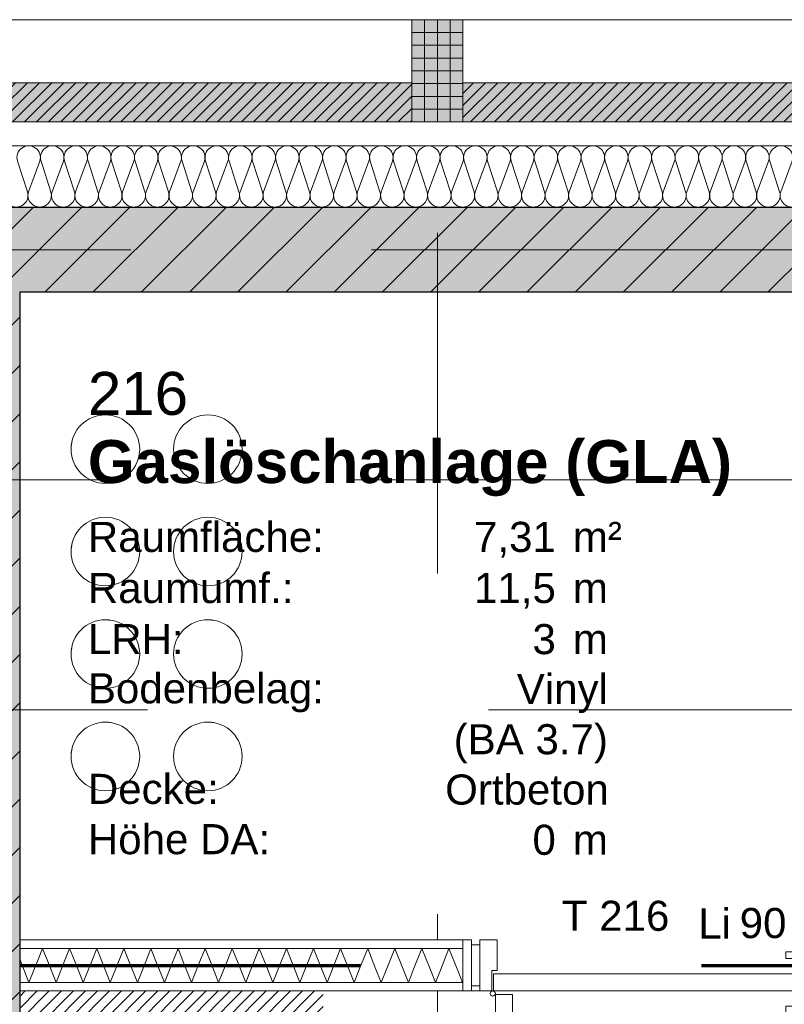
# Model space of a CAD drawing. Header units: metres. Extents: x -45 to 152, y -127 to 99.
# Tile 245 of 256: x -39.02 to -36.78, y -2.21 to 0.68. Entities that reach past the tile are written whole.
import ezdxf
from ezdxf.enums import TextEntityAlignment as Align

# ---------------------------------------------------------------- set-up
doc = ezdxf.new("R2010")
doc.units = ezdxf.units.M
doc.header["$PDMODE"] = 1
doc.header["$PDSIZE"] = -2
for name, pattern in [('Achsen 01', [5.291531, 3.175, -1.058062, 0.352704, -0.705764]), ('gestrichelt - 01', [2, 1, -1]), ('Raster 01', [2, 1, -1])]:
    doc.linetypes.add(name, pattern=pattern)
doc.layers.get('0').update_dxf_attribs({"lineweight": 25})
for name, color, linetype, lineweight in [('013_Beton und Stahlbetonarbeiten-330 Außenwände', 7, 'Continuous', 25), ('014_Fassadenarbeiten-330 Betonfertigteile vertikal', 7, 'Continuous', 9), ('014_Fassadenarbeiten-330 Filtermauerwerk 11.5cm', 7, 'Continuous', 9), ('027_Tischlerarbeiten-340 Innentüren', 7, 'Continuous', 9), ('031_Metallbauarbeiten-340 Innentüren _ Elemente', 7, 'Continuous', 9), ('039_Trockenbauarbeiten-340 Gipskarton', 7, 'Continuous', 9), ('_1.35m (3D)', 7, 'Continuous', 9), ('_GRU (2D)', 7, 'Continuous', 9), ('_OG 2 (2D)', 7, 'Continuous', 9), ('AV1-Brandschutzkonzept-Brandschutzkonzept', 7, 'Continuous', 5), ('AV1-Schnitt Achsen', 7, 'Achsen 01', 18), ('AV1-Stempel-Raumstempel', 7, 'Continuous', 9), ('Bemaßung-Bemaßung', 7, 'Continuous', 9), ('Keine', 7, 'Continuous', 9)]:
    doc.layers.add(name, color=color, linetype=linetype, lineweight=lineweight)
for name, color, linetype, lineweight, true_color in [('014_Fassadenarbeiten-000 Aufsicht Betonfertigteile', 7, 'Continuous', 9, 0xc0c0c0), ('014_Fassadenarbeiten-330 mineralische Dämmung', 7, 'Continuous', 9, 0x666666), ('039_Trockenbauarbeiten-340 Dämmung', 7, 'Continuous', 9, 0xc0c0c0), ('075_Raumlufttechnische Anlage-Lüftungsanlage', 7, 'Continuous', 18, 0x555555), ('AV1-Achsen', 1, 'Achsen 01', 18, 0xff0000), ('AV1-Raster', 7, 'Raster 01', 9, 0xa6a6a6), ('AV1-Stempel-Türnummern', 7, 'Continuous', 100, 0x02abea)]:
    doc.layers.add(name, color=color, linetype=linetype, lineweight=lineweight, true_color=true_color)
doc.layers.get('0').freeze()
doc.styles.add('Arial', font='arial.ttf')
doc.styles.add('Arial (bold)', font='arialbd.ttf')
doc.dimstyles.new('COE 50', dxfattribs={"dimtxt": 126.090495, "dimasz": 0.001414, "dimexe": 0.001, "dimexo": 0.01, "dimgap": 0.001, "dimtad": 1, "dimdec": 3, "dimtxsty": 'Arial', "dimblk": 'VW_SLASH-4', "dimblk1": 'VW_SLASH-4', "dimblk2": 'VW_SLASH-4', "dimcen": 0, "dimadec": 3, "dimazin": 0, "dimtfac": 0.8, "dimtdec": 3, "dimtix": 1, "dimtmove": 0, "dimatfit": 0, "dimldrblk": 'VW_SLASH-3', "dimfxl": 0.002, "dimfxlon": 1, "dimfrac": 2, "dimtolj": 1, "dimarcsym": 0})
pattern_1 = [(45, (0, 0), (0.01767767, -0.01767767), [])]

# ---------------------------------------------------------------- blocks, each defined once
blk = doc.blocks.new('Group-2')
at = {"layer": 'AV1-Raster'}
for p, q in [((-37.8, -22.95), (-37.8, 1.35)), ((1.35, -1.35), (-40.5, -1.35))]:
    blk.add_line(p, q, dxfattribs=at)
blk = doc.blocks.new('1.35m (3D)')
at = {"layer": 'AV1-Raster', "color": 7}
blk.add_blockref('Group-2', (0, 0), dxfattribs=at)
blk = doc.blocks.new('Group-149')
at = {"color": 255, "linetype": 'Continuous', "lineweight": 5}
blk.add_wipeout([(-39.025, -2.0503), (-37.725, -2.0503), (-37.725, -2.1503), (-39.025, -2.1503)], dxfattribs=at).dxf.layer = '039_Trockenbauarbeiten-340 Dämmung'
blk = doc.blocks.new('Group-150')
at = {"layer": '039_Trockenbauarbeiten-340 Dämmung', "transparency": 33554687, "flags": 128}
for points in [[(-38.9447, -2.084), (-38.9581, -2.0503), (-38.9712, -2.0833)], [(-38.8644, -2.0861), (-38.8786, -2.0503), (-38.8925, -2.0853)], [(-38.7841, -2.0881), (-38.7991, -2.0503), (-38.8138, -2.0874)], [(-38.7038, -2.0902), (-38.7196, -2.0503), (-38.7352, -2.0894)], [(-38.6235, -2.0923), (-38.6402, -2.0503), (-38.6565, -2.0914)], [(-38.5432, -2.0943), (-38.5607, -2.0503), (-38.5778, -2.0935)], [(-38.4629, -2.0964), (-38.4812, -2.0503), (-38.4992, -2.0955)], [(-38.3826, -2.0985), (-38.4017, -2.0503), (-38.4205, -2.0975)], [(-38.3023, -2.1006), (-38.3222, -2.0503), (-38.3418, -2.0995)], [(-38.222, -2.1026), (-38.2428, -2.0503), (-38.2631, -2.1016)], [(-38.1417, -2.1047), (-38.1633, -2.0503), (-38.1845, -2.1036)], [(-38.0614, -2.1068), (-38.0838, -2.0503), (-38.1058, -2.1056)], [(-37.9811, -2.1089), (-38.0043, -2.0503), (-38.0271, -2.1077)], [(-37.9008, -2.1109), (-37.9248, -2.0503), (-37.9484, -2.1097)], [(-37.8205, -2.113), (-37.8454, -2.0503), (-37.8698, -2.1117)], [(-37.7402, -2.1151), (-37.7659, -2.0503), (-37.7911, -2.1138)], [(-39.025, -2.0819), (-38.9978, -2.1503), (-38.9712, -2.0833)], [(-38.9447, -2.084), (-38.9183, -2.1503), (-38.8925, -2.0853)], [(-38.8644, -2.0861), (-38.8389, -2.1503), (-38.8138, -2.0874)], [(-38.7841, -2.0881), (-38.7594, -2.1503), (-38.7352, -2.0894)], [(-38.7038, -2.0902), (-38.6799, -2.1503), (-38.6565, -2.0914)], [(-38.6235, -2.0923), (-38.6004, -2.1503), (-38.5778, -2.0935)], [(-38.5432, -2.0943), (-38.5209, -2.1503), (-38.4992, -2.0955)], [(-38.4629, -2.0964), (-38.4415, -2.1503), (-38.4205, -2.0975)], [(-38.3826, -2.0985), (-38.362, -2.1503), (-38.3418, -2.0995)], [(-38.3023, -2.1006), (-38.2825, -2.1503), (-38.2631, -2.1016)], [(-38.222, -2.1026), (-38.203, -2.1503), (-38.1845, -2.1036)], [(-38.1417, -2.1047), (-38.1235, -2.1503), (-38.1058, -2.1056)], [(-38.0614, -2.1068), (-38.0441, -2.1503), (-38.0271, -2.1077)], [(-37.9811, -2.1089), (-37.9646, -2.1503), (-37.9484, -2.1097)], [(-37.9008, -2.1109), (-37.8851, -2.1503), (-37.8698, -2.1117)], [(-37.8205, -2.113), (-37.8056, -2.1503), (-37.7911, -2.1138)], [(-37.7402, -2.1151), (-37.7261, -2.1503), (-37.725, -2.1474), (-37.725, -2.1155)]]:
    blk.add_lwpolyline(points, dxfattribs=at)
blk = doc.blocks.new('Group-151')
at = {"layer": '039_Trockenbauarbeiten-340 Dämmung'}
blk.add_blockref('Group-149', (0, 0), dxfattribs=at)
at = {"layer": '039_Trockenbauarbeiten-340 Dämmung', "transparency": 33554687}
blk.add_blockref('Group-150', (0, 0), dxfattribs=at)
blk = doc.blocks.new('Group-190')
at = {"layer": '014_Fassadenarbeiten-330 mineralische Dämmung', "transparency": 33554687, "flags": 128}
blk.add_lwpolyline([(0.17, 36.7273, -1.372995), (0.17, 36.7929), (0.26, 36.7596, 1.372583), (0.26, 36.8252), (0.17, 36.7962, -1.372995), (0.17, 36.8618), (0.26, 36.8285, 1.372583), (0.26, 36.8941), (0.17, 36.8652, -1.372995), (0.17, 36.9308), (0.26, 36.8975, 1.372583), (0.26, 36.9631), (0.17, 36.9341, -1.372995), (0.17, 36.9997), (0.26, 36.9664, 1.372583), (0.26, 37.032), (0.17, 37.0031, -1.372995), (0.17, 37.0686), (0.26, 37.0354, 1.372583), (0.26, 37.1009), (0.17, 37.072, -1.372995), (0.17, 37.1376), (0.26, 37.1043, 1.372583), (0.26, 37.1699), (0.17, 37.141, -1.372995), (0.17, 37.2065), (0.26, 37.1733, 1.372583), (0.26, 37.2388), (0.17, 37.2099, -1.372995), (0.17, 37.2755), (0.26, 37.2422, 1.372583), (0.26, 37.3078), (0.17, 37.2789, -1.372995), (0.17, 37.3444), (0.26, 37.3112, 1.372583), (0.26, 37.3767), (0.17, 37.3478, -1.372995), (0.17, 37.4134), (0.26, 37.3801, 1.372583), (0.26, 37.4457), (0.17, 37.4167, -1.372995), (0.17, 37.4823), (0.26, 37.449, 1.372583), (0.26, 37.5146), (0.17, 37.4857, -1.372995), (0.17, 37.5513), (0.26, 37.518, 1.372583), (0.26, 37.5836), (0.17, 37.5546, -1.372995), (0.17, 37.6202), (0.26, 37.5869, 1.372583), (0.26, 37.6525), (0.17, 37.6236, -1.372995), (0.17, 37.6891), (0.26, 37.6559, 1.372583), (0.26, 37.7214), (0.17, 37.6925, -1.372995), (0.17, 37.7581), (0.26, 37.7248, 1.372583), (0.26, 37.7904), (0.17, 37.7615, -1.372995), (0.17, 37.827), (0.26, 37.7938, 1.372583), (0.26, 37.8593), (0.17, 37.8304, -1.372995), (0.17, 37.896), (0.26, 37.8627, 1.372583), (0.26, 37.9283), (0.17, 37.8994, -1.372995), (0.17, 37.9649), (0.26, 37.9317, 1.372583), (0.26, 37.9972), (0.17, 37.9683, -1.372995), (0.17, 38.0339), (0.26, 38.0006, 1.372583), (0.26, 38.0662), (0.17, 38.0372, -1.372995), (0.17, 38.1028), (0.26, 38.0695, 1.372583), (0.26, 38.1351), (0.17, 38.1062, -1.372995), (0.17, 38.1718), (0.26, 38.1385, 1.372583), (0.26, 38.2041), (0.17, 38.1751, -1.372995), (0.17, 38.2407), (0.26, 38.2074, 1.372583), (0.26, 38.273), (0.17, 38.2441, -1.372995), (0.17, 38.3097), (0.26, 38.2764, 1.372583), (0.26, 38.3419), (0.17, 38.313, -1.372995), (0.17, 38.3786), (0.26, 38.3453, 1.372583), (0.26, 38.4109), (0.17, 38.382, -1.372995), (0.17, 38.4475), (0.26, 38.4143, 1.372583), (0.26, 38.4798), (0.17, 38.4509, -1.372995), (0.17, 38.5165), (0.26, 38.4832, 1.372583), (0.26, 38.5488), (0.17, 38.5199, -1.372995), (0.17, 38.5854), (0.26, 38.5522, 1.372583), (0.26, 38.6177), (0.17, 38.5888, -1.372995), (0.17, 38.6544), (0.26, 38.6211, 1.372583), (0.26, 38.6867), (0.17, 38.6577, -1.372995), (0.17, 38.7233), (0.26, 38.69, 1.372583), (0.26, 38.7556), (0.17, 38.7267, -1.372995), (0.17, 38.7923), (0.26, 38.759, 1.372583), (0.26, 38.8246), (0.17, 38.7956, -1.372995), (0.17, 38.8612), (0.26, 38.8279, 1.372583), (0.26, 38.8935), (0.17, 38.8646, -1.372995), (0.17, 38.9302), (0.26, 38.8969, 1.372583), (0.26, 38.9625), (0.17, 38.9335, -1.372995), (0.17, 38.9991), (0.26, 38.9658, 1.372583), (0.26, 39.0314), (0.17, 39.0025, -1.372995), (0.17, 39.068)], format="xyb", dxfattribs=at)
blk = doc.blocks.new('Group-191')
at = {"layer": '014_Fassadenarbeiten-330 mineralische Dämmung', "transparency": 33554687}
blk.add_blockref('Group-190', (0, 0), dxfattribs=at)
blk = doc.blocks.new('Parametric Object-26')
at = {"layer": '014_Fassadenarbeiten-330 mineralische Dämmung', "color": 7, "transparency": 33554687}
blk.add_blockref('Group-191', (0, 0), dxfattribs=at)
at = {"layer": '014_Fassadenarbeiten-330 mineralische Dämmung', "color": 0, "flags": 1}
for tag in ['IFC_UUID', 'instanceID', 'prm0_name', 'prm0_type', 'prm0_value', 'prm1_name', 'prm1_type', 'prm1_value', 'prm2_name', 'prm2_type', 'prm2_value', 'prm3_name', 'prm3_type', 'prm3_value', 'prm4_name', 'prm4_type', 'prm4_value', 'prm5_name', 'prm5_type', 'prm5_value', 'prm6_name', 'prm6_type', 'prm6_value']:
    blk.add_attdef(tag, (-39.455, 0.1154), '', height=0.00018, dxfattribs=at)
blk = doc.blocks.new('VW_SLASH-4')
at = {"color": 0, "linetype": 'ByBlock', "lineweight": -2, "transparency": 16777216}
blk.add_line((0, 0), (-1, 0), dxfattribs=at)
at = {"color": 0, "linetype": 'Continuous', "lineweight": 15, "transparency": 16777216, "flags": 128}
blk.add_lwpolyline([(0.5, 0.5), (-0.5, -0.5)], dxfattribs=at)
blk = doc.blocks.new('*D699')
at = {"layer": 'Bemaßung-Bemaßung', "color": 0, "lineweight": -2}
for p, q in [((-39.275, 1.575), (-39.275, 1.725)), ((-39.025, 1.575), (-39.025, 1.725)), ((-39.0957, 1.675), (-39.2043, 1.675))]:
    blk.add_line(p, q, dxfattribs=at)
at = {"layer": 'Defpoints', "color": 0}
for p in [(-39.275, 1.675), (-39.275, 0.125), (-39.025, -0.125)]:
    blk.add_point(p, dxfattribs=at)
at = {"layer": 'Bemaßung-Bemaßung', "color": 0, "lineweight": -2, "xscale": 0.070693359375, "yscale": 0.070693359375, "zscale": 0.070693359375, "rotation": 180}
blk.add_blockref('VW_SLASH-4', (-39.275, 1.675), dxfattribs=at)
at = {"layer": 'Bemaßung-Bemaßung', "color": 0, "lineweight": -2, "xscale": 0.070693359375, "yscale": 0.070693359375, "zscale": 0.070693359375}
blk.add_blockref('VW_SLASH-4', (-39.025, 1.675), dxfattribs=at)
at = {"layer": 'Bemaßung-Bemaßung', "color": 0, "insert": (-39.15, 1.7765), "char_height": 0.10087, "attachment_point": 5, "style": 'Arial'}
blk.add_mtext('\\A1;25', dxfattribs=at)
blk = doc.blocks.new('VW_SLASH-3')
at = {"color": 0, "linetype": 'ByBlock', "lineweight": -2, "transparency": 16777216}
blk.add_line((0, 0), (-1, 0), dxfattribs=at)
at = {"color": 0, "linetype": 'Continuous', "lineweight": 15, "transparency": 16777216, "flags": 128}
blk.add_lwpolyline([(0.5, 0.5), (-0.5, -0.5)], dxfattribs=at)
blk = doc.blocks.new('Raumstempel - Symbol - 1 (2D)')
at = {"layer": 'AV1-Stempel-Raumstempel', "attachment_point": 1, "line_spacing_factor": 0.967919, "style": 'Arial'}
for s, insert, char_height in [('Raumfläche:', (0.2, -0.6736), 0.088263), ('m²', (1.6225, -0.6736), 0.08826), ('Raumumf.:', (0.2, -0.8236), 0.08826), ('m', (1.6225, -0.8236), 0.0883), ('LRH:', (0.2, -0.9736), 0.08826), ('m', (1.6225, -0.9736), 0.0883), ('Bodenbelag:', (0.2, -1.118), 0.088263), ('Decke:', (0.2, -1.4131), 0.08826), ('Höhe DA:', (0.2, -1.5607), 0.08826), ('m', (1.6225, -1.5625), 0.0883)]:
    blk.add_mtext(s, dxfattribs=dict(at, insert=insert, char_height=char_height))
at = {"layer": 'AV1-Stempel-Raumstempel'}
for tag, style, p in [('Raumnummer', 'Arial', (0.2, -0.2337)), ('Raumname', 'Arial (bold)', (0.2, -0.4337))]:
    blk.add_attdef(tag, text='', height=0.1261, dxfattribs=dict(at, style=style)).set_placement(p, align=Align.TOP_LEFT)
at = {"layer": 'AV1-Stempel-Raumstempel', "style": 'Arial'}
for tag, p in [('Raumfläche', (1.5725, -0.6736)), ('Raumumfang', (1.5725, -0.8236)), ('LRH', (1.5725, -0.9736)), ('Bodenbelag', (1.7253, -1.1199)), ('Bodendetail', (1.7253, -1.2674)), ('Decke', (1.7278, -1.415)), ('Höhe_DA', (1.5725, -1.5625))]:
    blk.add_attdef(tag, text='', height=0.0883, dxfattribs=at).set_placement(p, align=Align.TOP_RIGHT)
blk = doc.blocks.new('COE - Innentür 1.20 _ 0.15')
at = {"layer": '027_Tischlerarbeiten-340 Innentüren', "color": 253, "linetype": 'gestrichelt - 01', "lineweight": 9, "transparency": 33554687, "flags": 128}
for points in [[(-0.0575, 1.0775), (-0.0775, 1.0775), (-0.0775, 1.115), (-0.1975, 1.115), (-0.1975, 1.135), (-0.0575, 1.135)], [(-1.055, 1.07), (0.015, 1.07), (0.015, 1.02), (-1.055, 1.02)], [(-0.095, 1.07), (-0.095, 1.0775), (-0.04, 1.0775), (-0.04, 1.07)], [(-0.0575, 1.0125), (-0.0775, 1.0125), (-0.0775, 0.975), (-0.1975, 0.975), (-0.1975, 0.955), (-0.0575, 0.955)], [(-0.095, 1.0125), (-0.095, 1.02), (-0.04, 1.02), (-0.04, 1.0125)]]:
    blk.add_lwpolyline(points, close=True, dxfattribs=at)
at = {"layer": '027_Tischlerarbeiten-340 Innentüren', "color": 253, "linetype": 'gestrichelt - 01', "lineweight": 9, "transparency": 33554687}
blk.add_arc((-1.0575, 1.0775), 1.0725, 269.5581, 356.6163, dxfattribs=at)
at = {"color": 255}
for points in [[(-1.2, 1.14), (-1.08, 1.14), (-1.08, 1.115), (-1.2, 1.115)], [(-1.2, -0.035), (-1.08, -0.035), (-1.08, -0.06), (-1.2, -0.06)]]:
    blk.add_wipeout(points, dxfattribs=at).dxf.layer = '027_Tischlerarbeiten-340 Innentüren'
at = {"layer": '027_Tischlerarbeiten-340 Innentüren', "flags": 128}
for points in [[(-1.2, 1.14), (-1.08, 1.14), (-1.08, 1.115), (-1.2, 1.115)], [(-1.2, -0.035), (-1.08, -0.035), (-1.08, -0.06), (-1.2, -0.06)]]:
    blk.add_lwpolyline(points, close=True, dxfattribs=at)
at = {"color": 255}
blk.add_wipeout([(-1.065, 0), (-1.125, 0), (-1.125, 0.015), (-1.215, 0.015), (-1.215, -0.035), (-1.065, -0.035)], dxfattribs=at).dxf.layer = '027_Tischlerarbeiten-340 Innentüren'
at = {"layer": '027_Tischlerarbeiten-340 Innentüren', "flags": 128}
blk.add_lwpolyline([(-1.065, 0), (-1.125, 0), (-1.125, 0.015), (-1.215, 0.015), (-1.215, -0.035), (-1.065, -0.035)], close=True, dxfattribs=at)
at = {"color": 255}
blk.add_wipeout([(-1.065, 1.075), (-1.065, 0.005), (-1.115, 0.005), (-1.115, 1.075)], dxfattribs=at).dxf.layer = '027_Tischlerarbeiten-340 Innentüren'
at = {"layer": '027_Tischlerarbeiten-340 Innentüren', "flags": 128}
blk.add_lwpolyline([(-1.065, 1.075), (-1.065, 0.005), (-1.115, 0.005), (-1.115, 1.075)], close=True, dxfattribs=at)
at = {"color": 255}
for points in [[(-1.065, 1.08), (-1.125, 1.08), (-1.125, 1.065), (-1.215, 1.065), (-1.215, 1.115), (-1.065, 1.115)], [(-1.1225, 0.0775), (-1.1225, 0.0975), (-1.16, 0.0975), (-1.16, 0.2175), (-1.18, 0.2175), (-1.18, 0.0775)], [(-1.0575, 0.0775), (-1.0575, 0.0975), (-1.02, 0.0975), (-1.02, 0.2175), (-1, 0.2175), (-1, 0.0775)]]:
    blk.add_wipeout(points, dxfattribs=at).dxf.layer = '027_Tischlerarbeiten-340 Innentüren'
at = {"layer": '027_Tischlerarbeiten-340 Innentüren', "flags": 128}
for points in [[(-1.065, 1.08), (-1.125, 1.08), (-1.125, 1.065), (-1.215, 1.065), (-1.215, 1.115), (-1.065, 1.115)], [(-1.1225, 0.0775), (-1.1225, 0.0975), (-1.16, 0.0975), (-1.16, 0.2175), (-1.18, 0.2175), (-1.18, 0.0775)], [(-1.0575, 0.0775), (-1.0575, 0.0975), (-1.02, 0.0975), (-1.02, 0.2175), (-1, 0.2175), (-1, 0.0775)]]:
    blk.add_lwpolyline(points, close=True, dxfattribs=at)
at = {"color": 255}
for points in [[(-1.05, 1.0775), (-1.0522, 1.0722), (-1.0575, 1.07), (-1.0628, 1.0722), (-1.065, 1.0775), (-1.0628, 1.0828), (-1.0575, 1.085), (-1.0522, 1.0828)], [(-1.1225, 0.115), (-1.115, 0.115), (-1.115, 0.06), (-1.1225, 0.06)], [(-1.065, 0.115), (-1.0575, 0.115), (-1.0575, 0.06), (-1.065, 0.06)]]:
    blk.add_wipeout(points, dxfattribs=at).dxf.layer = '027_Tischlerarbeiten-340 Innentüren'
at = {"layer": '027_Tischlerarbeiten-340 Innentüren', "flags": 128}
for points in [[(-1.1225, 0.115), (-1.115, 0.115), (-1.115, 0.06), (-1.1225, 0.06)], [(-1.065, 0.115), (-1.0575, 0.115), (-1.0575, 0.06), (-1.065, 0.06)]]:
    blk.add_lwpolyline(points, close=True, dxfattribs=at)
at = {"layer": '027_Tischlerarbeiten-340 Innentüren'}
blk.add_circle((-1.0575, 1.0775), 0.0075, dxfattribs=at)
blk = doc.blocks.new('Türnummer 2 - Innentür')
at = {"layer": '031_Metallbauarbeiten-340 Innentüren _ Elemente', "char_height": 0.08826, "attachment_point": 8, "line_spacing_factor": 0.965511, "style": 'Arial'}
for s, insert in [('Li', (0, -0.0671)), ('90', (0.1423, -0.0671))]:
    blk.add_mtext(s, dxfattribs=dict(at, insert=insert))
at = {"layer": '031_Metallbauarbeiten-340 Innentüren _ Elemente', "style": 'Arial'}
blk.add_attdef('Türnummer', text='', height=0.0883, dxfattribs=at).set_placement((-0.2903, -0.071), align=Align.BOTTOM_CENTER)
at = {"layer": '031_Metallbauarbeiten-340 Innentüren _ Elemente', "color": 7, "transparency": 33554687, "style": 'Arial'}
blk.add_attdef('Schallschutzklasse', text='', height=0.0883, dxfattribs=at).set_placement((-0.1763, -0.2296), align=Align.BOTTOM_CENTER)
at = {"layer": 'Keine', "color": 0, "flags": 1}
for tag, p in [('Lichte_Breite', (-0.4481, -0.3885)), ('Panikfunktion', (-0.4481, -0.5473)), ('AT-Nr.', (-0.4481, -0.7062))]:
    blk.add_attdef(tag, p, '', height=0.0883, dxfattribs=at)
blk = doc.blocks.new('Group-737')
at = {"layer": 'AV1-Achsen'}
blk.add_line((-43.2844, 0), (4.2656, 0), dxfattribs=at)
blk = doc.blocks.new('Group-744')
at = {"layer": 'AV1-Schnitt Achsen'}
blk.add_line((-43.35, -0.675), (4.2, -0.675), dxfattribs=at)
blk = doc.blocks.new('GRU (2D)')
at = {"layer": 'AV1-Achsen', "color": 7}
blk.add_blockref('Group-737', (0, 0), dxfattribs=at)
at = {"layer": 'AV1-Schnitt Achsen', "color": 7}
blk.add_blockref('Group-744', (0, 0), dxfattribs=at)
blk = doc.blocks.new('OG 2 (2D)')
at = {"layer": '014_Fassadenarbeiten-330 Betonfertigteile vertikal', "linetype": 'Continuous', "lineweight": 0}
blk.add_hatch(color=9, dxfattribs=at).paths.add_polyline_path([(-37.725, 0.675), (-37.875, 0.675), (-37.875, 0.375), (-37.725, 0.375)])
at = {"layer": '014_Fassadenarbeiten-330 Betonfertigteile vertikal', "linetype": 'Continuous', "lineweight": 9}
h = blk.add_hatch(dxfattribs=at)
h.set_pattern_fill('Stahlbetonfertigteil', color=8, style=0, pattern_type=2)
h.set_pattern_definition([(-90, (0, 0), (0.0375, 0), [])])
h.paths.add_polyline_path([(-37.725, 0.675), (-37.875, 0.675), (-37.875, 0.375), (-37.725, 0.375)])
at = {"layer": '014_Fassadenarbeiten-330 Betonfertigteile vertikal', "linetype": 'Continuous', "lineweight": 13}
h = blk.add_hatch(dxfattribs=at)
h.set_pattern_fill('Stahlbetonfertigteil-1', color=8, style=0, pattern_type=2)
h.set_pattern_definition([(0, (0, 0), (2e-18, -0.0375), [])])
h.paths.add_polyline_path([(-37.725, 0.675), (-37.875, 0.675), (-37.875, 0.375), (-37.725, 0.375)])
at = {"layer": '014_Fassadenarbeiten-330 Filtermauerwerk 11.5cm', "linetype": 'Continuous', "lineweight": 0, "true_color": 0xd19783}
for points in [[(-37.875, 0.49), (-37.875, 0.375), (-39.075, 0.375), (-39.075, 0.49)], [(-36.525, 0.49), (-36.525, 0.375), (-37.725, 0.375), (-37.725, 0.49)]]:
    blk.add_hatch(color=33, dxfattribs=at).paths.add_polyline_path(points)
at = {"layer": '014_Fassadenarbeiten-330 Filtermauerwerk 11.5cm', "linetype": 'Continuous', "lineweight": 9}
h = blk.add_hatch(dxfattribs=at)
h.set_pattern_fill('Mauerwerk Münster', color=8, style=0, pattern_type=2)
h.set_pattern_definition(pattern_1)
h.paths.add_polyline_path([(-37.875, 0.49), (-37.875, 0.375), (-39.075, 0.375), (-39.075, 0.49)])
h = blk.add_hatch(dxfattribs=at)
h.set_pattern_fill('Mauerwerk Münster', color=8, style=0, pattern_type=2)
h.set_pattern_definition(pattern_1)
h.paths.add_polyline_path([(-36.525, 0.49), (-36.525, 0.375), (-37.725, 0.375), (-37.725, 0.49)])
at = {"layer": '075_Raumlufttechnische Anlage-Lüftungsanlage', "linetype": 'Continuous', "lineweight": 9}
h = blk.add_hatch(dxfattribs=at)
h.set_pattern_fill('Mauerwerk allg_-2', color=1, style=0, pattern_type=2)
h.set_pattern_definition([(45, (-38.575, -2.130307), (0.0176777, -0.0176777), [])])
h.paths.add_polyline_path([(-39.025, -2.1753), (-38.135, -2.1753), (-38.135, -2.5753), (-39.025, -2.5753)])
at = {"layer": '014_Fassadenarbeiten-000 Aufsicht Betonfertigteile', "flags": 128}
blk.add_lwpolyline([(-39.4623, 0.305), (-16.125, 0.305), (-16.125, 0.675), (-39.825, 0.675)], close=True, dxfattribs=at)
at = {"layer": '014_Fassadenarbeiten-330 Betonfertigteile vertikal', "flags": 128}
blk.add_lwpolyline([(-37.725, 0.675), (-37.875, 0.675), (-37.875, 0.375), (-37.725, 0.375)], close=True, dxfattribs=at)
at = {"layer": '014_Fassadenarbeiten-330 Filtermauerwerk 11.5cm', "flags": 128}
for points in [[(-37.875, 0.49), (-37.875, 0.375), (-39.075, 0.375), (-39.075, 0.49)], [(-36.525, 0.49), (-36.525, 0.375), (-37.725, 0.375), (-37.725, 0.49)]]:
    blk.add_lwpolyline(points, close=True, dxfattribs=at)
at = {"layer": '014_Fassadenarbeiten-330 mineralische Dämmung', "rotation": 90}
blk.add_blockref('Parametric Object-26', (0, 0), dxfattribs=at)
at = {"layer": 'AV1-Stempel-Türnummern', "color": 7}
ref = blk.add_blockref('Türnummer 2 - Innentür', (-36.987, -1.9543), dxfattribs=at)
ref.add_attrib('Türnummer', 'T 216', dxfattribs={"layer": '031_Metallbauarbeiten-340 Innentüren _ Elemente', "height": 0.08826, "style": 'Arial'}).set_placement((-37.2772, -2.0253), align=Align.BOTTOM_CENTER)
at = {"layer": 'Bemaßung-Bemaßung'}
dim = blk.add_linear_dim(base=(-39.275, 1.675), p1=(-39.025, -0.125), p2=(-39.275, 0.125), text='25', dimstyle='COE 50', override={"dimtxt": 0.100872, "dimasz": 0.070693, "dimexe": 0.05, "dimgap": 0.05, "dimpost": '<>', "dimtxsty": 'Arial', "dimtmove": 2, "dimfxl": 0.1}, dxfattribs=at)
dim.commit()
dim.dimension.update_dxf_attribs({"geometry": '*D699', "text_midpoint": (-39.15, 1.7765)})
at = {"color": 255}
for points, layer in [([(-39.025, -2.0503), (-37.725, -2.0503), (-37.725, -2.1503), (-39.025, -2.1503)], '039_Trockenbauarbeiten-340 Dämmung'), ([(-38.6742, -0.6001), (-38.7138, -0.6661), (-38.7885, -0.6847), (-38.8545, -0.6451), (-38.8731, -0.5704), (-38.8335, -0.5044), (-38.7588, -0.4857), (-38.6928, -0.5254)], '075_Raumlufttechnische Anlage-Lüftungsanlage'), ([(-38.3736, -0.6001), (-38.4132, -0.6661), (-38.4879, -0.6847), (-38.5539, -0.6451), (-38.5726, -0.5704), (-38.5329, -0.5044), (-38.4582, -0.4857), (-38.3922, -0.5254)], '075_Raumlufttechnische Anlage-Lüftungsanlage'), ([(-38.6742, -0.9006), (-38.7138, -0.9667), (-38.7885, -0.9853), (-38.8545, -0.9457), (-38.8731, -0.871), (-38.8335, -0.805), (-38.7588, -0.7863), (-38.6928, -0.826)], '075_Raumlufttechnische Anlage-Lüftungsanlage'), ([(-38.3736, -0.9006), (-38.4132, -0.9667), (-38.4879, -0.9853), (-38.5539, -0.9457), (-38.5726, -0.871), (-38.5329, -0.805), (-38.4582, -0.7863), (-38.3922, -0.826)], '075_Raumlufttechnische Anlage-Lüftungsanlage'), ([(-38.6742, -1.2012), (-38.7138, -1.2673), (-38.7885, -1.2859), (-38.8545, -1.2463), (-38.8731, -1.1716), (-38.8335, -1.1056), (-38.7588, -1.0869), (-38.6928, -1.1265)], '075_Raumlufttechnische Anlage-Lüftungsanlage'), ([(-38.3736, -1.2012), (-38.4132, -1.2673), (-38.4879, -1.2859), (-38.5539, -1.2463), (-38.5726, -1.1716), (-38.5329, -1.1056), (-38.4582, -1.0869), (-38.3922, -1.1265)], '075_Raumlufttechnische Anlage-Lüftungsanlage'), ([(-38.6742, -1.5018), (-38.7138, -1.5678), (-38.7885, -1.5865), (-38.8545, -1.5469), (-38.8731, -1.4722), (-38.8335, -1.4062), (-38.7588, -1.3875), (-38.6928, -1.4271)], '075_Raumlufttechnische Anlage-Lüftungsanlage'), ([(-38.3736, -1.5018), (-38.4132, -1.5678), (-38.4879, -1.5865), (-38.5539, -1.5469), (-38.5726, -1.4722), (-38.5329, -1.4062), (-38.4582, -1.3875), (-38.3922, -1.4271)], '075_Raumlufttechnische Anlage-Lüftungsanlage')]:
    blk.add_wipeout(points, dxfattribs=at).dxf.layer = layer
at = {"layer": '039_Trockenbauarbeiten-340 Dämmung', "flags": 128}
blk.add_lwpolyline([(-39.025, -2.0503), (-37.725, -2.0503), (-37.725, -2.1503), (-39.025, -2.1503)], close=True, dxfattribs=at)
at = {"layer": '075_Raumlufttechnische Anlage-Lüftungsanlage'}
for centre in [(-38.7737, -0.5852), (-38.4731, -0.5852), (-38.7737, -0.8858), (-38.4731, -0.8858), (-38.7737, -1.1864), (-38.4731, -1.1864), (-38.7737, -1.487), (-38.4731, -1.487)]:
    blk.add_circle(centre, 0.1006, dxfattribs=at)
at = {"layer": 'AV1-Stempel-Raumstempel'}
blk.add_blockref('Raumstempel - Symbol - 1 (2D)', (-39.025, -0.125), dxfattribs=at).add_auto_attribs({'Raumname': 'Gaslöschanlage (GLA)', 'Raumnummer': '216', 'Bodendetail': '(BA 3.7)', 'Raumfläche': '7,31', 'LRH': '3', 'Raumumfang': '11,5', 'Höhe_DA': '0', 'Decke': 'Ortbeton', 'Bodenbelag': 'Vinyl'})
at = {"layer": '039_Trockenbauarbeiten-340 Dämmung', "color": 7, "transparency": 33554687}
blk.add_blockref('Group-151', (0, 0), dxfattribs=at)
at = {"layer": '014_Fassadenarbeiten-330 mineralische Dämmung', "flags": 128}
blk.add_lwpolyline([(-18.9, 0.305), (-18.9, 0.125), (-39.275, 0.125), (-39.275, -5.4), (-39.455, -5.4), (-39.455, 0.305)], close=True, dxfattribs=at)
at = {"color": 255}
for points in [[(-39.025, -2.0253), (-37.725, -2.0253), (-37.725, -2.0503), (-39.025, -2.0503)], [(-39.025, -2.1503), (-37.725, -2.1503), (-37.725, -2.1753), (-39.025, -2.1753)]]:
    blk.add_wipeout(points, dxfattribs=at).dxf.layer = '039_Trockenbauarbeiten-340 Gipskarton'
at = {"layer": '013_Beton und Stahlbetonarbeiten-330 Außenwände', "linetype": 'Continuous', "lineweight": 0, "true_color": 0xc0c0c0}
blk.add_hatch(color=9, dxfattribs=at).paths.add_polyline_path([(-39.275, 0.125), (-18.775, 0.125), (-18.775, -0.125), (-39.025, -0.125), (-39.025, -5.525), (-39.275, -5.525)])
at = {"layer": '013_Beton und Stahlbetonarbeiten-330 Außenwände', "linetype": 'Continuous', "lineweight": 13}
h = blk.add_hatch(dxfattribs=at)
h.set_pattern_fill('Stahlbeton-1', color=251, style=0, pattern_type=2)
h.set_pattern_definition([(45, (0, 0), (0.07071068, -0.07071068), [0.025, -0.025])])
h.paths.add_polyline_path([(-39.275, 0.125), (-18.775, 0.125), (-18.775, -0.125), (-39.025, -0.125), (-39.025, -5.525), (-39.275, -5.525)])
h = blk.add_hatch(dxfattribs=at)
h.set_pattern_fill('Stahlbeton', color=251, style=0, pattern_type=2)
h.set_pattern_definition([(-135, (0.03106, -0.03313), (0.07071068, -0.07071068), [])])
h.paths.add_polyline_path([(-39.275, 0.125), (-18.775, 0.125), (-18.775, -0.125), (-39.025, -0.125), (-39.025, -5.525), (-39.275, -5.525)])
at = {"layer": '013_Beton und Stahlbetonarbeiten-330 Außenwände', "flags": 128}
blk.add_lwpolyline([(-39.275, 0.125), (-18.775, 0.125), (-18.775, -0.125), (-39.025, -0.125), (-39.025, -5.525), (-39.275, -5.525)], close=True, dxfattribs=at)
at = {"layer": '039_Trockenbauarbeiten-340 Gipskarton', "flags": 128}
for points in [[(-39.025, -2.0253), (-37.725, -2.0253), (-37.725, -2.0503), (-39.025, -2.0503)], [(-39.025, -2.1503), (-37.725, -2.1503), (-37.725, -2.1753), (-39.025, -2.1753)]]:
    blk.add_lwpolyline(points, close=True, dxfattribs=at)
at = {"layer": '027_Tischlerarbeiten-340 Innentüren', "color": 7, "xscale": -1, "rotation": 90}
blk.add_blockref('COE - Innentür 1.20 _ 0.15', (-36.56, -3.2403), dxfattribs=at)
at = {"color": 255}
blk.add_wipeout([(-37.7, -2.0253), (-37.725, -2.0253), (-37.725, -2.1753), (-37.7, -2.1753)], dxfattribs=at).dxf.layer = '039_Trockenbauarbeiten-340 Gipskarton'
at = {"layer": '039_Trockenbauarbeiten-340 Gipskarton', "flags": 128}
blk.add_lwpolyline([(-37.7, -2.0253), (-37.725, -2.0253), (-37.725, -2.1753), (-37.7, -2.1753)], close=True, dxfattribs=at)
at = {"layer": 'AV1-Brandschutzkonzept-Brandschutzkonzept', "color": 220, "linetype": 'gestrichelt - 01', "lineweight": 70, "true_color": 0xff00bc, "transparency": 33554687}
blk.add_line((-39.025, -2.1003), (-35.1, -2.1003), dxfattribs=at)
at = {"layer": 'Keine', "color": 8, "linetype": 'Continuous', "lineweight": 13, "flags": 128}
blk.add_lwpolyline([(-39.025, -2.1753), (-35.175, -2.1753), (-35.175, -5.275), (-39.025, -5.275)], close=True, dxfattribs=at)

msp = doc.modelspace()

# ---------------------------------------------------------------- block references
at = {"layer": '_1.35m (3D)'}
msp.add_blockref('1.35m (3D)', (0, 0), dxfattribs=at)

# ---------------------------------------------------------------- next in the draw order: block references
at = {"layer": '_OG 2 (2D)'}
msp.add_blockref('OG 2 (2D)', (0, 0), dxfattribs=at)

# ---------------------------------------------------------------- next in the draw order: block references
at = {"layer": '_GRU (2D)'}
msp.add_blockref('GRU (2D)', (0, 0), dxfattribs=at)

doc.saveas('drawing.dxf')
